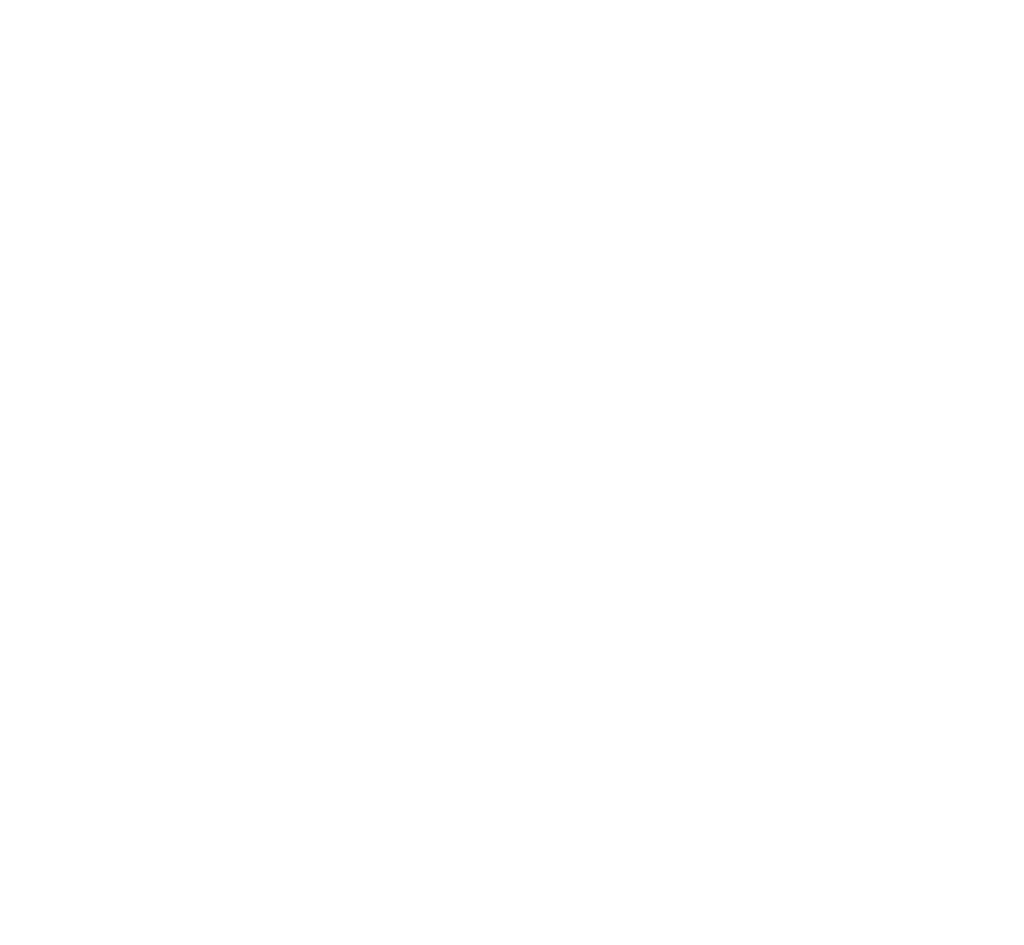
# Model space of a CAD drawing. Header units: millimetres. Extents: x 12962 to 32397, y -4138 to -1429.
# Tile 33 of 41: x 13945 to 14064, y -2455 to -2345. Entities that reach past the tile are written whole.
import ezdxf

# ---------------------------------------------------------------- set-up
doc = ezdxf.new("R2010")
doc.units = ezdxf.units.MM
doc.layers.add('KOLOD', color=250, linetype='Continuous')
doc.styles.add('НВК_Ш_(3)_И', font='isocpeui.ttf', dxfattribs={"height": 3})
doc.styles.add('УКЛ_Шрифт (3)', font='isocpeur.ttf', dxfattribs={"height": 300})

# ---------------------------------------------------------------- blocks, each defined once
blk = doc.blocks.new('123a')
at = {"color": 7, "lineweight": -3, "char_height": 300, "attachment_point": 1, "style": 'УКЛ_Шрифт (3)'}
for s, insert, width in [('\\pi591.29436;РАЗВИТИЕ СИСТЕМЫ КАНАЛИЗАЦИИ Р/Ц КУМКУРГАНСКОГО \\P\\pi2406.29436;РАЙОНА СУРХАНДАРЬИНСКОЙ ОБЛАСТИ', (-2729275, 1063431), 12192.59), ('\\pi6202.944;Переход через канал', (-2733719, 1061590), 13035.89)]:
    blk.add_mtext(s, dxfattribs=dict(at, insert=insert, width=width))

msp = doc.modelspace()

# ---------------------------------------------------------------- block references
at = {"lineweight": -2, "xscale": 0.01000000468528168, "yscale": 0.01000000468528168, "zscale": 0.01000000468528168}
msp.add_blockref('123a', (41108.968, -13061.531), dxfattribs=at)

# ---------------------------------------------------------------- texts
at = {"layer": 'KOLOD', "color": 154, "lineweight": 18, "insert": (13752.418, -2344.923), "char_height": 3, "attachment_point": 1, "style": 'НВК_Ш_(3)_И'}
msp.add_mtext_dynamic_manual_height_columns('\\pi79.57142;Примечание\\P\\pi0;1.  Сварку элементов производить электродами типа Э-42А по ГОСТ 9467-80. Толщину сварных швов принимать по наименьшей толщине свариваемых элементов. \\P2. Наружные поверхности трубы и решетчатое ограждения окрашиваются эмалью ХС-110 в 2 слоя по грунту ГФ-021. \\P3. Объём металлического ограждения и металлических накладок дан на все "Кожухи". Каждый элемент сварить по месту. Места установки опор и ограждения показаны на продольных профилях. \\P4. Все металлоконструкции окрасить эмалью ПФ115 ( ГОСТ 6465-76* ) за 2 раза по грунтовке ГФ021 ( ГОСТ 25129-82 ).', width=181.53603, gutter_width=0, heights=[62.407], dxfattribs=at)

doc.saveas('drawing.dxf')
